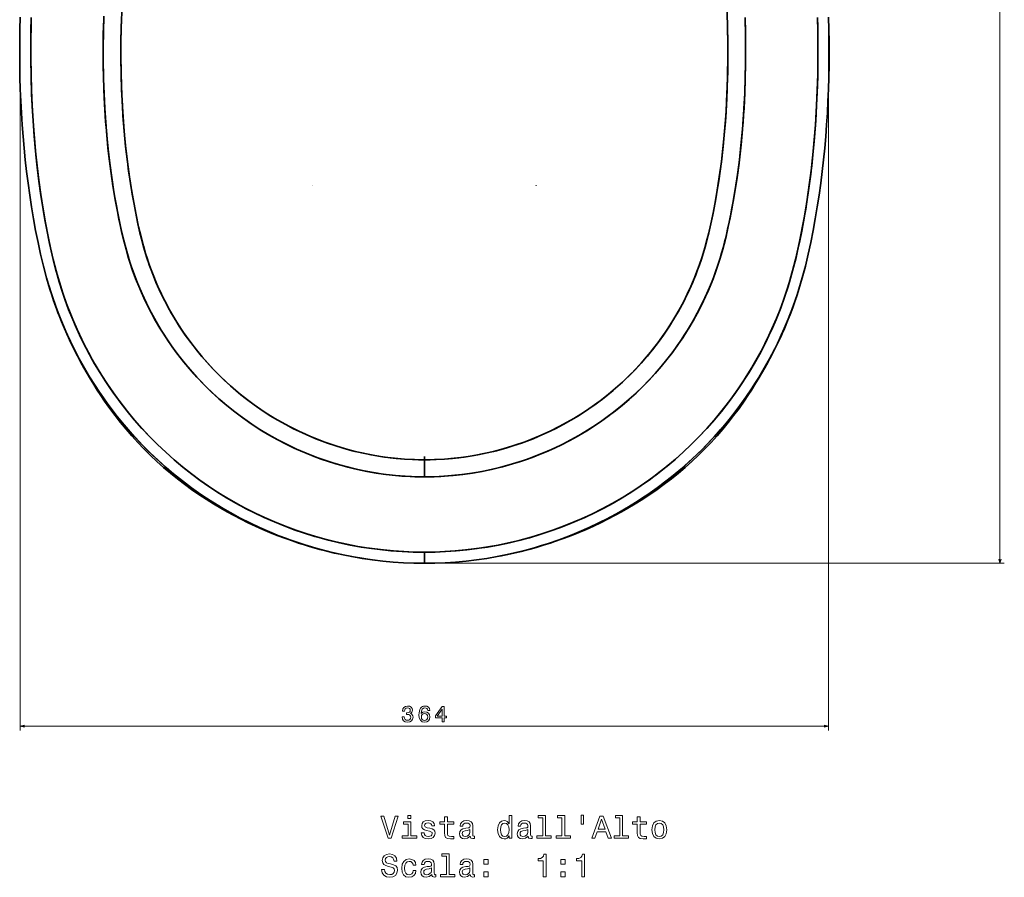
# Model space of a CAD drawing. Extents: x 387 to 1634, y -115 to 1622.
# Tile 1 of 4: x 387 to 830, y -115 to 271. Entities that reach past the tile are written whole.
import ezdxf

# ---------------------------------------------------------------- set-up
doc = ezdxf.new("R2010")
doc.units = 0

msp = doc.modelspace()

# ---------------------------------------------------------------- linework, layer by layer
at = {"color": 8, "lineweight": 13}
for p, q in [((828.39, 26.62), (828.39, 556.67)), ((387.4, 270.43), (387.4, -48.7)), ((751.29, 270.43), (751.29, -48.7)), ((571.35, 26.62), (830.39, 26.62)), ((387.4, -46.7), (751.29, -46.7))]:
    msp.add_line(p, q, dxfattribs=at)
at = {"color": 7, "lineweight": 35, "ltscale": 0.000768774}
msp.add_line((519.02, 196.83), (519.04, 196.81), dxfattribs=at)
at = {"color": 7, "lineweight": 35, "ltscale": 0.000602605}
msp.add_line((519.06, 196.78), (519.08, 196.77), dxfattribs=at)
at = {"color": 7, "lineweight": 35, "ltscale": 0.00107}
msp.add_line((619.65, 196.8), (619.62, 196.77), dxfattribs=at)
at = {"color": 7, "lineweight": 35, "ltscale": 0.000772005}
msp.add_line((619.68, 196.83), (619.65, 196.81), dxfattribs=at)
at = {"color": 7, "lineweight": 35, "ltscale": 0.035882}
msp.add_line((569.35, 73.2), (569.35, 74.64), dxfattribs=at)
msp.add_line((569.35, 73.2), (569.35, 74.64), dxfattribs=at)
at = {"color": 7, "lineweight": 35, "ltscale": 0.192158}
msp.add_line((569.35, 73.2), (569.35, 65.52), dxfattribs=at)
msp.add_line((569.35, 73.2), (569.35, 65.52), dxfattribs=at)
at = {"color": 7, "lineweight": 35, "ltscale": 0.124992}
msp.add_line((569.35, 31.62), (569.35, 26.62), dxfattribs=at)
msp.add_line((569.35, 31.62), (569.35, 26.62), dxfattribs=at)
at = {"color": 7, "lineweight": 35}
for points in [[(407.35, 132.29), (406.03, 135.42), (404.77, 138.58), (403.57, 141.75), (402.44, 144.94), (401.59, 147.48), (400.77, 150.04), (399.25, 155.2), (397.86, 160.43), (396.59, 165.72), (395.43, 171.05), (394.36, 176.41), (393.39, 181.76), (392.49, 187.09), (391.68, 192.4), (390.94, 197.7), (390.27, 202.98), (389.68, 208.26), (389.15, 213.53), (388.69, 218.8), (388.29, 224.09), (387.96, 229.38), (387.68, 234.69), (387.47, 240.03), (387.32, 245.38), (387.22, 250.76), (387.18, 256.16), (387.2, 261.57), (387.27, 267), (387.4, 272.43)], [(569.35, 31.62), (564.33, 31.69), (559.31, 31.91), (554.3, 32.28), (549.3, 32.78), (544.31, 33.43), (539.35, 34.22), (534.41, 35.16), (529.51, 36.23), (524.63, 37.45), (519.98, 38.75), (515.37, 40.19), (510.8, 41.75), (506.28, 43.44), (501.83, 45.24), (497.44, 47.16), (493.11, 49.2), (488.83, 51.36), (484.62, 53.64), (480.47, 56.04), (476.39, 58.55), (472.39, 61.18), (468.46, 63.93), (464.61, 66.78), (460.61, 69.93), (456.71, 73.21), (452.91, 76.59), (449.22, 80.1), (445.63, 83.71), (442.15, 87.43), (438.78, 91.25), (435.53, 95.17), (432.4, 99.18), (429.39, 103.29), (426.71, 107.19), (424.14, 111.16), (422.04, 114.59), (420.02, 118.06), (418.08, 121.58), (416.23, 125.14), (414.12, 129.46), (412.13, 133.84), (410.14, 138.59), (408.29, 143.39), (406.6, 148.25), (405.04, 153.16), (403.63, 158.12), (402.86, 161.04), (402.14, 163.97), (401.37, 167.24), (400.65, 170.52), (399.38, 176.78), (398.54, 181.32), (397.76, 185.88), (396.75, 192.24), (395.86, 198.62), (395.07, 205.01), (394.46, 210.56), (393.93, 216.12), (393.48, 221.68), (393.18, 225.86), (392.93, 230.04), (392.55, 237.87), (392.31, 245.7), (392.19, 253.55), (392.2, 261.4), (392.32, 269.25), (392.4, 272.28)], [(392.4, 272.28), (392.26, 266.22), (392.19, 260.16), (392.19, 254.11), (392.29, 246.87), (392.49, 239.66), (392.78, 232.74), (393.18, 225.84), (393.69, 218.96), (394.31, 212.1), (395, 205.59), (395.8, 199.09), (396.7, 192.59), (397.72, 186.08), (398.81, 179.86), (399.98, 173.77), (401.07, 168.58), (402.27, 163.43), (403.57, 158.32), (405.01, 153.28), (406.31, 149.13), (407.71, 145.01), (409.21, 140.94), (411.06, 136.35), (413.03, 131.81), (415.15, 127.32), (417.08, 123.48), (418.58, 120.66), (420.92, 116.49), (423.38, 112.39), (425.72, 108.69), (428.1, 105.14), (429.91, 102.56), (431.77, 100.02), (433.69, 97.49), (435.66, 95.01), (438.89, 91.12), (442.23, 87.34), (445.68, 83.65), (449.24, 80.07), (452.9, 76.6), (456.67, 73.24), (460.53, 70), (464.49, 66.87), (468.32, 64.03), (472.23, 61.29), (476.22, 58.67), (480.27, 56.16), (484.4, 53.76), (488.6, 51.49), (492.85, 49.32), (497.17, 47.28), (501.89, 45.21), (506.68, 43.28), (511.52, 41.49), (516.42, 39.85), (521.36, 38.35), (526.2, 37.04), (531.08, 35.87), (535.99, 34.84), (540.94, 33.95), (545.9, 33.21), (550.88, 32.61), (555.49, 32.18), (560.11, 31.87), (564.73, 31.68), (569.35, 31.62)], [(425.05, 272.93), (424.85, 265.92), (424.76, 258.91), (424.78, 252.52), (424.88, 246.13), (425.09, 239.74), (425.38, 233.36), (425.88, 225.51), (426.19, 221.54), (426.54, 217.58), (426.92, 213.71), (427.35, 209.85), (428.19, 203.2), (429.17, 196.57), (429.91, 192.06), (430.7, 187.56), (431.86, 181.58), (432.55, 178.28), (433.29, 174.99), (433.92, 172.36), (434.59, 169.74), (435.64, 165.96), (436.78, 162.21), (438.03, 158.49), (439.34, 154.91), (440.75, 151.37), (442.26, 147.88), (444.22, 143.69), (446.32, 139.57), (448.55, 135.52), (450.92, 131.55), (453.41, 127.66), (455.86, 124.1), (458.42, 120.62), (461.09, 117.22), (463.86, 113.9), (466.94, 110.45), (470.14, 107.1), (473.44, 103.85), (476.85, 100.72), (480.36, 97.71), (483.96, 94.82), (487.65, 92.05), (491.44, 89.4), (495.31, 86.88), (499.27, 84.49), (503.37, 82.19), (507.56, 80.04), (511.81, 78.02), (516.13, 76.15), (520.5, 74.42), (524.94, 72.84), (529.42, 71.42), (533.95, 70.14), (538.1, 69.11), (542.28, 68.21), (546.49, 67.44), (550.72, 66.8), (554.97, 66.29), (559.23, 65.9), (563.5, 65.65), (567.77, 65.53), (569.35, 65.52)], [(569.35, 65.52), (565.01, 65.59), (560.67, 65.8), (556.34, 66.15), (552.02, 66.63), (547.71, 67.24), (543.43, 67.99), (539.17, 68.87), (534.94, 69.88), (530.75, 71.03), (526.58, 72.3), (522.46, 73.7), (518.39, 75.23), (514.56, 76.8), (510.78, 78.49), (507.06, 80.28), (503.38, 82.19), (499.77, 84.2), (496.22, 86.32), (492.73, 88.54), (489.54, 90.71), (486.41, 92.96), (483.35, 95.29), (480.35, 97.71), (477.21, 100.4), (474.16, 103.18), (471.18, 106.05), (468.29, 109), (465.49, 112.05), (462.78, 115.17), (460.17, 118.37), (457.82, 121.41), (455.56, 124.52), (453.93, 126.88), (452.35, 129.28), (450.31, 132.54), (448.36, 135.85), (446.5, 139.22), (444.74, 142.64), (443.06, 146.12), (441.49, 149.64), (440.01, 153.2), (438.64, 156.77), (437.38, 160.37), (436.22, 164.01), (435.07, 167.98), (434.02, 171.97), (433.06, 175.98), (432.4, 179), (431.77, 182.02), (431.03, 185.78), (430.35, 189.55), (429.6, 193.91), (428.6, 200.3), (427.73, 206.7), (426.99, 213.12), (426.39, 219.19), (425.89, 225.29), (425.49, 231.41), (425.15, 238.07), (424.92, 244.75), (424.79, 251.43), (424.76, 258.1), (424.83, 264.89), (425.01, 271.65)], [(569.35, 73.2), (566.71, 73.23), (564.06, 73.32), (560.33, 73.53), (556.62, 73.84), (553.92, 74.13), (549.63, 74.72), (545.36, 75.44), (541.12, 76.31), (536.9, 77.31), (532.72, 78.46), (528.58, 79.74), (524.48, 81.16), (520.43, 82.71), (516.43, 84.39), (512.49, 86.21), (508.61, 88.16), (505.31, 89.94), (502.07, 91.82), (498.88, 93.78), (495.75, 95.84), (492.67, 97.98), (489.67, 100.21), (486.44, 102.76), (483.3, 105.4), (480.24, 108.15), (477.27, 110.99), (474.38, 113.92), (471.82, 116.68), (469.35, 119.51), (466.7, 122.72), (464.16, 126.01), (461.73, 129.37), (460.01, 131.9), (458.99, 133.46), (457.16, 136.39), (456.55, 137.4), (454.6, 140.79), (452.75, 144.24), (451, 147.75), (449.36, 151.3), (448.62, 153.01), (447.21, 156.44), (446.35, 158.71), (445.53, 160.98), (444.66, 163.52), (443.86, 166.07), (442.84, 169.56), (441.64, 174.16), (440.7, 178.16), (440.42, 179.43), (439.26, 185.06), (438.2, 190.71), (437.21, 196.58), (436.6, 200.57), (435.66, 207.39), (434.87, 214.25), (434.21, 221.14), (433.68, 228.07), (433.39, 232.77), (433.06, 239.8), (432.84, 246.84), (432.73, 253.89), (432.74, 260.92), (432.86, 267.59), (433.1, 274.77)], [(569.35, 73.2), (564.86, 73.29), (560.37, 73.52), (555.89, 73.91), (551.43, 74.45), (546.99, 75.15), (542.57, 76), (538.18, 76.99), (533.83, 78.14), (529.52, 79.43), (525.25, 80.88), (521.5, 82.28), (517.78, 83.81), (514.12, 85.44), (510.5, 87.19), (506.94, 89.04), (503.44, 91.01), (500, 93.08), (496.33, 95.45), (492.73, 97.94), (489.23, 100.55), (486.79, 102.47), (484.4, 104.46), (482.05, 106.5), (479.29, 109.04), (476.6, 111.65), (473.98, 114.34), (471.44, 117.1), (468.98, 119.94), (466.61, 122.83), (464.32, 125.8), (462.13, 128.81), (460.54, 131.11), (459.01, 133.44), (457.03, 136.61), (455.14, 139.83), (453.34, 143.12), (451.64, 146.45), (450.03, 149.83), (448.52, 153.25), (447.11, 156.72), (445.64, 160.66), (444.31, 164.64), (443.1, 168.66), (442, 172.73), (441.33, 175.41), (440.71, 178.11), (439.56, 183.54), (438.51, 189.02), (437.83, 192.85), (436.86, 198.8), (436.22, 203.17), (435.64, 207.54), (434.96, 213.43), (434.37, 219.35), (433.88, 225.3), (433.56, 229.94), (433.29, 234.59), (433, 241.25), (432.81, 247.92), (432.73, 254.59), (432.75, 261.25), (432.87, 267.95), (433.09, 274.62)], [(569.35, 73.2), (571.99, 73.23), (574.64, 73.32), (578.37, 73.53), (582.07, 73.84), (584.78, 74.13), (589.07, 74.72), (593.34, 75.44), (597.58, 76.31), (601.79, 77.31), (605.98, 78.46), (610.12, 79.74), (614.22, 81.16), (618.27, 82.71), (622.27, 84.39), (626.21, 86.21), (630.09, 88.16), (633.39, 89.94), (636.63, 91.82), (639.82, 93.78), (642.95, 95.84), (646.02, 97.98), (649.03, 100.21), (652.25, 102.76), (655.4, 105.4), (658.46, 108.15), (661.43, 110.99), (664.32, 113.92), (666.88, 116.68), (669.35, 119.51), (672, 122.72), (674.53, 126.01), (676.96, 129.37), (678.69, 131.9), (679.71, 133.46), (681.54, 136.39), (682.15, 137.4), (684.1, 140.79), (685.95, 144.24), (687.69, 147.75), (689.34, 151.3), (690.08, 153.01), (691.49, 156.44), (692.35, 158.71), (693.17, 160.98), (694.03, 163.52), (694.84, 166.07), (695.86, 169.56), (697.06, 174.16), (698, 178.16), (698.28, 179.43), (699.44, 185.06), (700.49, 190.71), (701.49, 196.58), (702.1, 200.57), (703.04, 207.39), (703.83, 214.25), (704.49, 221.14), (705.02, 228.07), (705.31, 232.77), (705.64, 239.8), (705.86, 246.84), (705.97, 253.89), (705.96, 260.92), (705.84, 267.59), (705.6, 274.77)], [(569.35, 73.2), (573.84, 73.29), (578.33, 73.52), (582.81, 73.91), (587.27, 74.45), (591.71, 75.15), (596.13, 76), (600.52, 76.99), (604.87, 78.14), (609.18, 79.43), (613.45, 80.88), (617.2, 82.28), (620.92, 83.81), (624.58, 85.44), (628.2, 87.19), (631.76, 89.04), (635.26, 91.01), (638.7, 93.08), (642.37, 95.45), (645.96, 97.94), (649.47, 100.55), (651.91, 102.47), (654.3, 104.46), (656.64, 106.5), (659.41, 109.04), (662.1, 111.65), (664.71, 114.34), (667.26, 117.1), (669.72, 119.94), (672.09, 122.83), (674.38, 125.8), (676.57, 128.81), (678.16, 131.11), (679.69, 133.44), (681.67, 136.61), (683.56, 139.83), (685.36, 143.12), (687.06, 146.45), (688.67, 149.83), (690.18, 153.25), (691.59, 156.72), (693.06, 160.66), (694.39, 164.64), (695.6, 168.66), (696.7, 172.73), (697.36, 175.41), (697.99, 178.11), (699.14, 183.54), (700.19, 189.02), (700.87, 192.85), (701.84, 198.8), (702.48, 203.17), (703.06, 207.54), (703.74, 213.43), (704.33, 219.35), (704.82, 225.3), (705.14, 229.94), (705.41, 234.59), (705.7, 241.25), (705.88, 247.92), (705.97, 254.59), (705.95, 261.25), (705.83, 267.95), (705.61, 274.62)], [(569.35, 65.52), (572.14, 65.55), (576.81, 65.73), (581.48, 66.07), (586.13, 66.56), (590.76, 67.21), (595.37, 68.01), (599.95, 68.97), (604.5, 70.07), (609.01, 71.33), (613.47, 72.74), (617.88, 74.3), (622.24, 76.01), (626.54, 77.86), (630.77, 79.85), (634.45, 81.73), (638.08, 83.71), (641.64, 85.8), (645.14, 88), (648.57, 90.3), (651.93, 92.69), (655.22, 95.19), (658.43, 97.78), (661.57, 100.47), (664.62, 103.25), (667.59, 106.12), (670.48, 109.08), (673.28, 112.12), (675.98, 115.24), (678.53, 118.36), (680.99, 121.56), (683.35, 124.82), (685.61, 128.15), (687.78, 131.55), (690, 135.26), (692.1, 139.04), (694.08, 142.88), (695.95, 146.79), (697.69, 150.75), (699.3, 154.76), (700.42, 157.79), (701.48, 160.85), (702.46, 163.93), (703.15, 166.26), (703.8, 168.59), (704.49, 171.19), (705.13, 173.81), (705.86, 176.98), (706.55, 180.17), (707.71, 186), (708.52, 190.48), (709.28, 194.97), (710.28, 201.6), (711.16, 208.25), (711.92, 215.08), (712.54, 221.93), (712.91, 226.76), (713.22, 231.59), (713.56, 238.36), (713.79, 245.14), (713.92, 251.92), (713.94, 258.73), (713.86, 265.54), (713.67, 272.34)], [(746.3, 272.28), (746.4, 268.17), (746.51, 259.31), (746.47, 250.45), (746.39, 246.03), (746.28, 241.6), (746.05, 235.71), (745.76, 229.83), (745.39, 223.95), (744.8, 216.55), (744.09, 209.16), (743.24, 201.79), (742.26, 194.42), (741.19, 187.4), (739.99, 180.38), (739.19, 176.12), (738.33, 171.86), (737.52, 168.1), (736.66, 164.36), (735.56, 159.95), (734.36, 155.57), (733.06, 151.22), (731.46, 146.37), (729.73, 141.57), (727.84, 136.83), (725.81, 132.14), (723.65, 127.51), (721.48, 123.21), (719.19, 118.97), (716.78, 114.79), (714.26, 110.68), (712.84, 108.47), (711.38, 106.28), (709.38, 103.4), (707.33, 100.56), (705.21, 97.76), (702.24, 94.02), (699.16, 90.37), (695.98, 86.8), (692.7, 83.33), (689.33, 79.95), (685.86, 76.67), (682.31, 73.48), (678.66, 70.4), (674.92, 67.42), (671.11, 64.55), (666.92, 61.6), (662.65, 58.77), (658.3, 56.08), (653.86, 53.52), (649.36, 51.1), (644.78, 48.8), (640.13, 46.65), (635.42, 44.64), (630.65, 42.76), (625.83, 41.03), (621.25, 39.52), (616.63, 38.15), (611.97, 36.91), (607.28, 35.8), (602.6, 34.82), (597.9, 33.98), (593.17, 33.26), (588.43, 32.67), (583.67, 32.21), (578.9, 31.88), (574.13, 31.68), (569.35, 31.62)], [(746.3, 272.28), (746.44, 266.22), (746.51, 260.16), (746.51, 254.11), (746.41, 246.87), (746.21, 239.66), (745.91, 232.74), (745.51, 225.84), (745.01, 218.96), (744.39, 212.1), (743.7, 205.59), (742.9, 199.09), (742, 192.59), (740.98, 186.08), (739.89, 179.86), (738.72, 173.77), (737.63, 168.58), (736.43, 163.43), (735.12, 158.32), (733.69, 153.28), (732.39, 149.13), (730.99, 145.01), (729.48, 140.94), (727.64, 136.35), (725.67, 131.81), (723.55, 127.32), (721.62, 123.48), (720.12, 120.66), (717.78, 116.49), (715.32, 112.39), (712.98, 108.69), (710.6, 105.14), (708.79, 102.56), (706.92, 100.02), (705, 97.49), (703.04, 95.01), (699.81, 91.12), (696.47, 87.34), (693.02, 83.65), (689.46, 80.07), (685.79, 76.6), (682.03, 73.24), (678.17, 70), (674.21, 66.87), (670.38, 64.03), (666.47, 61.29), (662.48, 58.67), (658.43, 56.16), (654.3, 53.76), (650.1, 51.49), (645.85, 49.32), (641.53, 47.28), (636.8, 45.21), (632.02, 43.28), (627.17, 41.49), (622.28, 39.85), (617.34, 38.35), (612.5, 37.04), (607.62, 35.87), (602.71, 34.84), (597.76, 33.95), (592.8, 33.21), (587.81, 32.61), (583.21, 32.18), (578.59, 31.87), (573.97, 31.68), (569.35, 31.62)], [(569.35, 65.52), (573.69, 65.59), (578.03, 65.8), (582.36, 66.15), (586.68, 66.63), (590.98, 67.24), (595.27, 67.99), (599.53, 68.87), (603.76, 69.88), (607.95, 71.03), (612.11, 72.3), (616.23, 73.7), (620.31, 75.23), (624.14, 76.8), (627.91, 78.49), (631.64, 80.28), (635.31, 82.19), (638.93, 84.2), (642.48, 86.32), (645.97, 88.54), (649.16, 90.71), (652.29, 92.96), (655.35, 95.29), (658.35, 97.71), (661.49, 100.4), (664.54, 103.18), (667.52, 106.05), (670.41, 109), (673.21, 112.05), (675.92, 115.17), (678.53, 118.37), (680.88, 121.41), (683.13, 124.52), (684.77, 126.88), (686.35, 129.28), (688.39, 132.54), (690.34, 135.85), (692.19, 139.22), (693.96, 142.64), (695.64, 146.12), (697.21, 149.64), (698.69, 153.2), (700.05, 156.77), (701.32, 160.37), (702.48, 164.01), (703.63, 167.98), (704.68, 171.97), (705.64, 175.98), (706.3, 179), (706.93, 182.02), (707.66, 185.78), (708.35, 189.55), (709.1, 193.91), (710.1, 200.3), (710.97, 206.7), (711.71, 213.12), (712.31, 219.19), (712.81, 225.29), (713.21, 231.41), (713.54, 238.07), (713.78, 244.75), (713.91, 251.43), (713.94, 258.1), (713.87, 264.89), (713.69, 271.65)], [(731.35, 132.29), (732.67, 135.42), (733.93, 138.58), (735.13, 141.75), (736.26, 144.94), (737.11, 147.48), (737.93, 150.04), (739.45, 155.2), (740.84, 160.43), (742.11, 165.72), (743.27, 171.05), (744.34, 176.41), (745.31, 181.76), (746.21, 187.09), (747.02, 192.4), (747.76, 197.7), (748.43, 202.98), (749.02, 208.26), (749.55, 213.53), (750.01, 218.8), (750.41, 224.09), (750.74, 229.38), (751.01, 234.69), (751.23, 240.03), (751.38, 245.38), (751.48, 250.76), (751.52, 256.16), (751.5, 261.57), (751.42, 267), (751.29, 272.43)], [(400.26, 151.71), (401.58, 147.5), (403, 143.35), (404.63, 138.93), (406.38, 134.56), (407.62, 131.67), (408.74, 129.17), (409.89, 126.7), (412.1, 122.22), (413.94, 118.73), (416.57, 114.02), (418.36, 111), (421.12, 106.6), (422.79, 104.05), (424.84, 101.07), (426.81, 98.32), (429.24, 95.09), (431.57, 92.13), (432.92, 90.46), (436.04, 86.79), (439.25, 83.2), (442.56, 79.7), (445.97, 76.29), (449.47, 72.98), (453.05, 69.77), (456.73, 66.66), (460.49, 63.66), (463.33, 61.49), (466.22, 59.39), (469.15, 57.34), (472.94, 54.83), (476.8, 52.42), (480.71, 50.11), (484.69, 47.9), (488.72, 45.8), (492.81, 43.8), (496.69, 42.02), (499.77, 40.68), (503.43, 39.19), (507.28, 37.71), (508.78, 37.16), (513.25, 35.62), (517.68, 34.22), (520.43, 33.42), (523.2, 32.66), (526.62, 31.78), (530.09, 30.97), (532.83, 30.38), (537.45, 29.48), (542.08, 28.71), (546.74, 28.06)], [(734.16, 139.16), (732.79, 135.73), (731.37, 132.34), (730.11, 129.52), (728.28, 125.61), (726.5, 122.03), (725.55, 120.22), (723.91, 117.18), (721.62, 113.16), (719.24, 109.21), (716.62, 105.13), (714.1, 101.42), (711.34, 97.59), (708.76, 94.19), (706.53, 91.38), (704.57, 89.01), (701.54, 85.51), (698.36, 82.03), (695.1, 78.64), (691.74, 75.34), (688.3, 72.13), (684.77, 69.02), (681.16, 66), (677.48, 63.09), (674.62, 60.94), (671.72, 58.85), (668.77, 56.82), (664.44, 54), (660.03, 51.3), (655.55, 48.74), (650.98, 46.31), (646.35, 44.02), (641.56, 41.82), (638.68, 40.58), (634.34, 38.82), (629.96, 37.18), (625.16, 35.53), (620.87, 34.18), (617.81, 33.29), (612.95, 32), (609.6, 31.19), (606.17, 30.44), (603.36, 29.88)], [(407.34, 132.31), (408.66, 129.35), (410.03, 126.41), (411.96, 122.51), (413.97, 118.67), (416.34, 114.43), (418.81, 110.26), (420.55, 107.49), (421.74, 105.63), (424.55, 101.48), (427.48, 97.41), (430.53, 93.43), (433.25, 90.07), (436.05, 86.78), (438.93, 83.55), (441.89, 80.4), (444.92, 77.32), (448.65, 73.74), (452.48, 70.27), (456.41, 66.93), (460.43, 63.7), (464.55, 60.59), (468.76, 57.61), (473.06, 54.76), (477.44, 52.03), (481.89, 49.44), (486.43, 46.98), (490.79, 44.77), (495.2, 42.69), (499.68, 40.72), (504.2, 38.88), (508.29, 37.34), (512.42, 35.9), (516.58, 34.56), (520.44, 33.42), (524.33, 32.36), (528.24, 31.39), (532.18, 30.51)], [(532.18, 30.51), (528.88, 31.24), (525.59, 32.03), (522.34, 32.88), (519.11, 33.78), (515.92, 34.73), (512.75, 35.75), (509.61, 36.81), (506.49, 37.92), (503.15, 39.19), (499.84, 40.52), (496.56, 41.9), (493.3, 43.35), (490.08, 44.86), (486.89, 46.43), (483.71, 48.07), (480.57, 49.77), (477.74, 51.38), (474.41, 53.35), (471.09, 55.43), (467.82, 57.58), (464.57, 59.83), (461.35, 62.18), (458.16, 64.62), (455.02, 67.16), (451.93, 69.8), (448.92, 72.5), (445.97, 75.29), (443.11, 78.14), (440.32, 81.06), (437.63, 84.03), (435.04, 87.03), (432.54, 90.07), (430.15, 93.13), (427.73, 96.38), (425.42, 99.64), (423.72, 102.14), (422.1, 104.63), (420.57, 107.07), (419.08, 109.52), (417.59, 112.05), (416.1, 114.65), (414.62, 117.33), (413.19, 120.02), (411.61, 123.13), (410.12, 126.19), (408.7, 129.25), (407.34, 132.31)], [(731.36, 132.31), (730.04, 129.35), (728.67, 126.41), (726.74, 122.51), (724.73, 118.68), (722.36, 114.44), (719.89, 110.27), (718.15, 107.49), (716.96, 105.64), (714.15, 101.48), (711.22, 97.42), (708.17, 93.43), (705.45, 90.07), (702.65, 86.78), (699.77, 83.55), (696.81, 80.4), (693.78, 77.32), (690.05, 73.74), (686.22, 70.27), (682.29, 66.93), (678.27, 63.7), (674.15, 60.59), (669.94, 57.61), (665.64, 54.76), (661.26, 52.04), (656.81, 49.44), (652.27, 46.98), (647.91, 44.77), (643.5, 42.69), (639.02, 40.72), (634.5, 38.88), (630.41, 37.34), (626.28, 35.9), (622.12, 34.56), (617.49, 33.2), (612.81, 31.96), (608.1, 30.86), (603.36, 29.88)], [(606.58, 30.53), (609.88, 31.26), (613.15, 32.04), (616.39, 32.89), (619.61, 33.79), (622.8, 34.74), (625.97, 35.75), (629.1, 36.81), (632.2, 37.92), (635.55, 39.19), (638.86, 40.52), (642.14, 41.9), (645.4, 43.35), (648.62, 44.86), (651.81, 46.43), (654.99, 48.07), (658.12, 49.77), (660.96, 51.38), (664.29, 53.35), (667.61, 55.43), (670.88, 57.58), (674.13, 59.83), (677.35, 62.18), (680.53, 64.62), (683.68, 67.16), (686.77, 69.8), (689.78, 72.5), (692.73, 75.29), (695.59, 78.14), (698.38, 81.06), (701.07, 84.03), (703.66, 87.03), (706.15, 90.07), (708.55, 93.13), (710.97, 96.38), (713.28, 99.64), (714.98, 102.14), (716.6, 104.63), (718.13, 107.07), (719.62, 109.52), (721.11, 112.05), (722.6, 114.65), (724.08, 117.33), (725.51, 120.02), (727.09, 123.13), (728.58, 126.19), (730, 129.25), (731.36, 132.31)], [(569.35, 26.62), (564.66, 26.68), (559.97, 26.87), (555.29, 27.18), (550.61, 27.61), (545.94, 28.16), (541.29, 28.83), (536.65, 29.63), (532.04, 30.54)], [(569.35, 26.62), (574.04, 26.68), (578.73, 26.87), (583.41, 27.18), (588.09, 27.61), (592.76, 28.16), (597.41, 28.83), (602.05, 29.63), (606.66, 30.54)]]:
    msp.add_lwpolyline(points, dxfattribs=at)
at = {"color": 8, "lineweight": 13}
for points in [[(827.87, 28.55), (828.39, 26.62), (828.9, 28.55)], [(389.34, -46.19), (387.4, -46.7), (389.34, -47.22)], [(749.36, -47.22), (751.29, -46.7), (749.36, -46.19)]]:
    msp.add_lwpolyline(points, dxfattribs=at)
for points in [[(559.34, -42.5), (559.34, -42.58), (559.5, -43.54), (559.97, -44.27), (560.72, -44.73), (561.71, -44.91), (562.75, -44.73), (563.54, -44.29), (564.05, -43.58), (564.23, -42.68), (564.15, -42.08), (563.92, -41.6), (563.56, -41.22), (563.08, -40.95), (563.73, -40.41), (563.97, -39.54), (563.81, -38.75), (563.38, -38.16), (562.67, -37.78), (561.71, -37.65), (560.8, -37.81), (560.1, -38.26), (559.65, -38.96), (559.5, -39.9), (559.5, -39.97), (560.39, -39.97), (560.48, -39.33), (560.74, -38.86), (561.16, -38.58), (561.76, -38.48), (562.28, -38.56), (562.66, -38.77), (562.9, -39.12), (562.99, -39.58), (562.9, -40.07), (562.65, -40.41), (562.23, -40.61), (561.66, -40.67), (561.26, -40.66), (561.26, -41.46), (561.76, -41.44), (562.39, -41.53), (562.87, -41.77), (563.15, -42.16), (563.25, -42.68), (563.14, -43.26), (562.85, -43.7), (562.38, -43.97), (561.77, -44.06), (561.13, -43.96), (560.67, -43.65), (560.37, -43.17), (560.26, -42.5)], [(571.77, -39.59), (571.58, -38.77), (571.13, -38.17), (570.45, -37.78), (569.56, -37.65), (568.97, -37.72), (568.45, -37.92), (568, -38.23), (567.61, -38.67), (567.31, -39.23), (567.09, -39.9), (566.95, -40.7), (566.91, -41.6), (567.07, -43.03), (567.56, -44.07), (568.36, -44.69), (569.45, -44.91), (570.43, -44.72), (571.17, -44.25), (571.66, -43.5), (571.83, -42.56), (571.66, -41.6), (571.2, -40.86), (570.48, -40.4), (569.59, -40.24), (568.63, -40.44), (567.92, -41.01), (568.07, -39.9), (568.39, -39.11), (568.89, -38.63), (569.57, -38.47), (570.08, -38.55), (570.46, -38.76), (570.71, -39.12), (570.84, -39.59)], [(577.38, -44.7), (578.28, -44.7), (578.28, -42.97), (579.28, -42.97), (579.28, -42.16), (578.28, -42.16), (578.28, -37.85), (577.37, -37.85), (574.3, -42.08), (574.3, -42.97), (577.38, -42.97)], [(575.15, -42.16), (577.38, -39.03), (577.38, -42.16)], [(570.85, -42.57), (570.74, -43.2), (570.46, -43.68), (570, -44.01), (569.44, -44.11), (568.84, -44.01), (568.39, -43.7), (568.1, -43.21), (568.01, -42.58), (568.11, -41.95), (568.39, -41.48), (568.85, -41.17), (569.48, -41.06), (570.03, -41.17), (570.46, -41.47), (570.74, -41.94)]]:
    msp.add_lwpolyline(points, close=True, dxfattribs=at)
at = {"color": 7, "lineweight": 13}
for points in [[(556.19, -87.19), (553.69, -95.71), (551.11, -87.19), (549.74, -87.19), (552.97, -97.21), (554.41, -97.21), (557.56, -87.19)], [(563.3, -86.86), (561.96, -86.86), (561.96, -88.3), (563.3, -88.3)], [(578.43, -90.81), (578.43, -94.69), (578.51, -95.94), (578.92, -96.8), (579.72, -97.31), (581.09, -97.48), (582.59, -97.41), (582.59, -96.32), (581.5, -96.4), (580.5, -96.29), (579.97, -95.93), (579.74, -95.32), (579.7, -94.47), (579.7, -90.81), (582.59, -90.81), (582.59, -89.73), (579.7, -89.73), (579.7, -87.47), (578.43, -87.47), (578.43, -89.73), (576.24, -89.73), (576.24, -90.81)], [(607.5, -96.01), (607.5, -97.21), (608.77, -97.21), (608.77, -86.86), (607.52, -86.86), (607.52, -90.65), (606.55, -89.56), (605.96, -89.3), (605.29, -89.2), (604.06, -89.49), (603.11, -90.29), (602.49, -91.59), (602.27, -93.33), (602.49, -95.08), (603.11, -96.39), (604.06, -97.21), (605.29, -97.48), (605.96, -97.38), (606.57, -97.12)], [(622.62, -87.93), (622.62, -96.14), (620.01, -96.14), (620.01, -97.21), (626.48, -97.21), (626.48, -96.14), (623.89, -96.14), (623.89, -86.86), (620.63, -86.86), (620.63, -87.93)], [(631.29, -87.93), (631.29, -96.14), (628.69, -96.14), (628.69, -97.21), (635.16, -97.21), (635.16, -96.14), (632.56, -96.14), (632.56, -86.86), (629.31, -86.86), (629.31, -87.93)], [(639.95, -86.85), (639.95, -90.77), (640.92, -90.77), (640.92, -86.85)], [(644.72, -97.21), (646.05, -97.21), (647.1, -94.27), (651.09, -94.27), (652.14, -97.21), (653.5, -97.21), (649.84, -87.19), (648.37, -87.19)], [(647.56, -93.04), (649.1, -88.63), (650.65, -93.04)], [(657.32, -87.93), (657.32, -96.14), (654.71, -96.14), (654.71, -97.21), (661.18, -97.21), (661.18, -96.14), (658.59, -96.14), (658.59, -86.86), (655.33, -86.86), (655.33, -87.93)], [(665.17, -90.81), (665.17, -94.69), (665.26, -95.94), (665.66, -96.8), (666.47, -97.31), (667.84, -97.48), (669.33, -97.41), (669.33, -96.32), (668.24, -96.4), (667.25, -96.29), (666.71, -95.93), (666.48, -95.32), (666.44, -94.47), (666.44, -90.81), (669.33, -90.81), (669.33, -89.73), (666.44, -89.73), (666.44, -87.47), (665.17, -87.47), (665.17, -89.73), (662.98, -89.73), (662.98, -90.81)], [(563.25, -96.14), (563.25, -89.73), (560, -89.73), (560, -90.81), (561.99, -90.81), (561.99, -96.14), (559.39, -96.14), (559.39, -97.21), (565.88, -97.21), (565.88, -96.14)], [(571.84, -92.7), (570.62, -92.41), (569.71, -92.08), (569.41, -91.4), (569.49, -90.93), (569.8, -90.58), (570.29, -90.36), (570.99, -90.28), (571.67, -90.36), (572.2, -90.62), (572.55, -91.01), (572.69, -91.53), (573.93, -91.53), (573.93, -91.5), (573.72, -90.57), (573.12, -89.83), (572.2, -89.37), (570.99, -89.2), (569.77, -89.37), (568.87, -89.85), (568.31, -90.55), (568.14, -91.44), (568.27, -92.31), (568.67, -92.91), (569.33, -93.35), (570.3, -93.65), (571.71, -94), (572.58, -94.36), (572.81, -94.64), (572.89, -95.08), (572.76, -95.61), (572.42, -96.01), (571.86, -96.27), (571.11, -96.36), (570.31, -96.27), (569.74, -95.97), (569.35, -95.48), (569.19, -94.8), (567.97, -94.8), (568.17, -95.95), (568.76, -96.79), (569.7, -97.29), (570.99, -97.48), (572.35, -97.29), (573.34, -96.79), (573.95, -95.98), (574.16, -94.93), (574, -94.02), (573.56, -93.4), (572.82, -93)], [(590, -96.2), (590, -96.24), (590.07, -96.73), (590.29, -97.08), (591.19, -97.35), (591.9, -97.24), (591.9, -96.26), (591.6, -96.3), (591.19, -96.11), (591.12, -95.54), (591.12, -91.53), (590.95, -90.51), (590.44, -89.79), (589.57, -89.36), (588.33, -89.2), (587.12, -89.37), (586.22, -89.86), (585.66, -90.62), (585.47, -91.63), (585.47, -91.72), (586.61, -91.72), (586.71, -91.11), (587.03, -90.68), (587.55, -90.42), (588.28, -90.32), (588.99, -90.39), (589.49, -90.61), (589.8, -90.98), (589.9, -91.5), (589.84, -92.11), (589.61, -92.41), (589.03, -92.55), (587.95, -92.67), (586.71, -92.93), (585.83, -93.39), (585.31, -94.11), (585.16, -95.18), (585.3, -96.13), (585.75, -96.83), (586.47, -97.28), (587.46, -97.44), (588.8, -97.14)], [(605.5, -90.34), (606.34, -90.54), (606.97, -91.1), (607.35, -92.04), (607.49, -93.33), (607.35, -94.64), (606.97, -95.58), (606.34, -96.16), (605.5, -96.34), (604.71, -96.16), (604.1, -95.58), (603.7, -94.63), (603.57, -93.33), (603.7, -92.05), (604.1, -91.11), (604.71, -90.54)], [(616.02, -96.2), (616.02, -96.24), (616.09, -96.73), (616.31, -97.08), (617.22, -97.35), (617.92, -97.24), (617.92, -96.26), (617.62, -96.3), (617.22, -96.11), (617.14, -95.54), (617.14, -91.53), (616.97, -90.51), (616.47, -89.79), (615.59, -89.36), (614.35, -89.2), (613.14, -89.37), (612.25, -89.86), (611.68, -90.62), (611.5, -91.63), (611.5, -91.72), (612.63, -91.72), (612.74, -91.11), (613.05, -90.68), (613.57, -90.42), (614.31, -90.32), (615.01, -90.39), (615.52, -90.61), (615.82, -90.98), (615.92, -91.5), (615.86, -92.11), (615.63, -92.41), (615.06, -92.55), (613.97, -92.67), (612.74, -92.93), (611.86, -93.39), (611.34, -94.11), (611.18, -95.18), (611.32, -96.13), (611.77, -96.83), (612.49, -97.28), (613.48, -97.44), (614.82, -97.14)], [(671.77, -93.35), (672, -95.1), (672.66, -96.4), (673.72, -97.21), (675.13, -97.48), (676.53, -97.21), (677.58, -96.42), (678.24, -95.12), (678.48, -93.35), (678.24, -91.59), (677.58, -90.28), (676.53, -89.49), (675.13, -89.2), (673.72, -89.49), (672.66, -90.29), (672, -91.59)], [(673.07, -93.33), (673.2, -92.04), (673.6, -91.1), (674.25, -90.52), (675.13, -90.32), (675.99, -90.52), (676.64, -91.08), (677.04, -92.04), (677.19, -93.33), (677.04, -94.64), (676.64, -95.59), (675.99, -96.17), (675.13, -96.36), (674.25, -96.17), (673.6, -95.59), (673.2, -94.64)], [(589.85, -94.5), (589.68, -95.25), (589.22, -95.83), (588.53, -96.2), (587.68, -96.33), (587.13, -96.26), (586.74, -96.03), (586.5, -95.62), (586.42, -95.06), (586.48, -94.56), (586.71, -94.2), (587.63, -93.79), (588.8, -93.62), (589.85, -93.27)], [(615.88, -94.5), (615.7, -95.25), (615.24, -95.83), (614.55, -96.2), (613.7, -96.33), (613.15, -96.26), (612.76, -96.03), (612.52, -95.62), (612.45, -95.06), (612.5, -94.56), (612.74, -94.2), (613.66, -93.79), (614.82, -93.62), (615.88, -93.27)], [(551.41, -111.19), (550.1, -111.19), (550.39, -112.71), (551.11, -113.84), (552.22, -114.51), (553.72, -114.76), (555.2, -114.53), (556.31, -113.89), (557.01, -112.9), (557.27, -111.59), (557.06, -110.41), (556.45, -109.64), (555.47, -109.14), (554.16, -108.76), (553.04, -108.49), (552.3, -108.17), (551.89, -107.71), (551.76, -106.99), (551.89, -106.34), (552.26, -105.85), (552.84, -105.52), (553.63, -105.41), (554.44, -105.55), (555.07, -105.94), (555.49, -106.59), (555.69, -107.47), (557, -107.47), (557, -107.44), (556.77, -106.08), (556.09, -105.08), (555.03, -104.44), (553.59, -104.23), (552.29, -104.44), (551.28, -105.05), (550.63, -105.98), (550.4, -107.19), (550.59, -108.27), (551.14, -109.01), (552, -109.5), (553.18, -109.87), (554.35, -110.21), (555.23, -110.52), (555.76, -110.98), (555.95, -111.73), (555.78, -112.5), (555.33, -113.07), (554.65, -113.43), (553.77, -113.55), (552.79, -113.39), (552.04, -112.93), (551.57, -112.18)], [(579.25, -105.21), (579.25, -113.42), (576.64, -113.42), (576.64, -114.49), (583.11, -114.49), (583.11, -113.42), (580.52, -113.42), (580.52, -104.14), (577.26, -104.14), (577.26, -105.21)], [(622.82, -114.49), (624.13, -114.49), (624.13, -104.41), (623.15, -104.41), (622.89, -105.29), (622.38, -105.88), (621.58, -106.23), (620.49, -106.34), (620.49, -107.37), (622.82, -107.37)], [(640.17, -114.49), (641.48, -114.49), (641.48, -104.41), (640.5, -104.41), (640.24, -105.29), (639.72, -105.88), (638.93, -106.23), (637.84, -106.34), (637.84, -107.37), (640.17, -107.37)], [(564.31, -109.31), (565.56, -109.31), (565.3, -108.16), (564.68, -107.25), (563.72, -106.69), (562.46, -106.47), (561.08, -106.76), (560.03, -107.57), (559.36, -108.88), (559.13, -110.64), (559.35, -112.38), (560, -113.68), (561.02, -114.49), (562.42, -114.76), (563.66, -114.54), (564.62, -113.94), (565.29, -112.99), (565.57, -111.72), (564.36, -111.72), (564.15, -112.53), (563.74, -113.13), (563.17, -113.51), (562.46, -113.62), (561.58, -113.43), (560.95, -112.86), (560.56, -111.92), (560.43, -110.59), (560.56, -109.3), (560.96, -108.36), (561.61, -107.78), (562.46, -107.58), (563.21, -107.71), (563.77, -108.04), (564.15, -108.59)], [(572.65, -113.48), (572.65, -113.52), (572.72, -114.01), (572.94, -114.36), (573.84, -114.63), (574.55, -114.51), (574.55, -113.53), (574.25, -113.58), (573.84, -113.39), (573.77, -112.81), (573.77, -108.81), (573.6, -107.78), (573.1, -107.06), (572.22, -106.63), (570.98, -106.47), (569.77, -106.65), (568.87, -107.14), (568.31, -107.9), (568.12, -108.91), (568.12, -109), (569.26, -109), (569.36, -108.39), (569.68, -107.96), (570.2, -107.7), (570.93, -107.6), (571.64, -107.67), (572.14, -107.89), (572.45, -108.26), (572.55, -108.78), (572.49, -109.38), (572.26, -109.69), (571.68, -109.83), (570.6, -109.95), (569.36, -110.21), (568.48, -110.67), (567.97, -111.39), (567.81, -112.45), (567.95, -113.4), (568.4, -114.11), (569.12, -114.56), (570.11, -114.72), (571.45, -114.41)], [(572.5, -111.78), (572.33, -112.53), (571.87, -113.1), (571.18, -113.48), (570.33, -113.61), (569.78, -113.53), (569.39, -113.3), (569.15, -112.9), (569.08, -112.34), (569.13, -111.83), (569.36, -111.47), (570.29, -111.07), (571.45, -110.9), (572.5, -110.55)], [(590, -113.48), (590, -113.52), (590.07, -114.01), (590.29, -114.36), (591.19, -114.63), (591.9, -114.51), (591.9, -113.53), (591.6, -113.58), (591.19, -113.39), (591.12, -112.81), (591.12, -108.81), (590.95, -107.78), (590.44, -107.06), (589.57, -106.63), (588.33, -106.47), (587.12, -106.65), (586.22, -107.14), (585.66, -107.9), (585.47, -108.91), (585.47, -109), (586.61, -109), (586.71, -108.39), (587.03, -107.96), (587.55, -107.7), (588.28, -107.6), (588.99, -107.67), (589.49, -107.89), (589.8, -108.26), (589.9, -108.78), (589.84, -109.38), (589.61, -109.69), (589.03, -109.83), (587.95, -109.95), (586.71, -110.21), (585.83, -110.67), (585.31, -111.39), (585.16, -112.45), (585.3, -113.4), (585.75, -114.11), (586.47, -114.56), (587.46, -114.72), (588.8, -114.41)], [(589.85, -111.78), (589.68, -112.53), (589.22, -113.1), (588.53, -113.48), (587.68, -113.61), (587.13, -113.53), (586.74, -113.3), (586.5, -112.9), (586.42, -112.34), (586.48, -111.83), (586.71, -111.47), (587.63, -111.07), (588.8, -110.9), (589.85, -110.55)], [(596.06, -108.89), (598.05, -108.89), (598.05, -106.75), (596.06, -106.75)], [(630.76, -108.89), (632.75, -108.89), (632.75, -106.75), (630.76, -106.75)], [(596.06, -114.49), (598.05, -114.49), (598.05, -112.34), (596.06, -112.34)], [(630.76, -114.49), (632.75, -114.49), (632.75, -112.34), (630.76, -112.34)]]:
    msp.add_lwpolyline(points, close=True, dxfattribs=at)
at = {"color": 7, "lineweight": 35}
for centre, radius, start, end in [((566.13, 201.23), 173.09, 198.7044, 201.1649), ((572.51, 201.25), 173.17, 338.99, 341.2953)]:
    msp.add_arc(centre, radius, start, end, dxfattribs=at)

doc.saveas('drawing.dxf')
